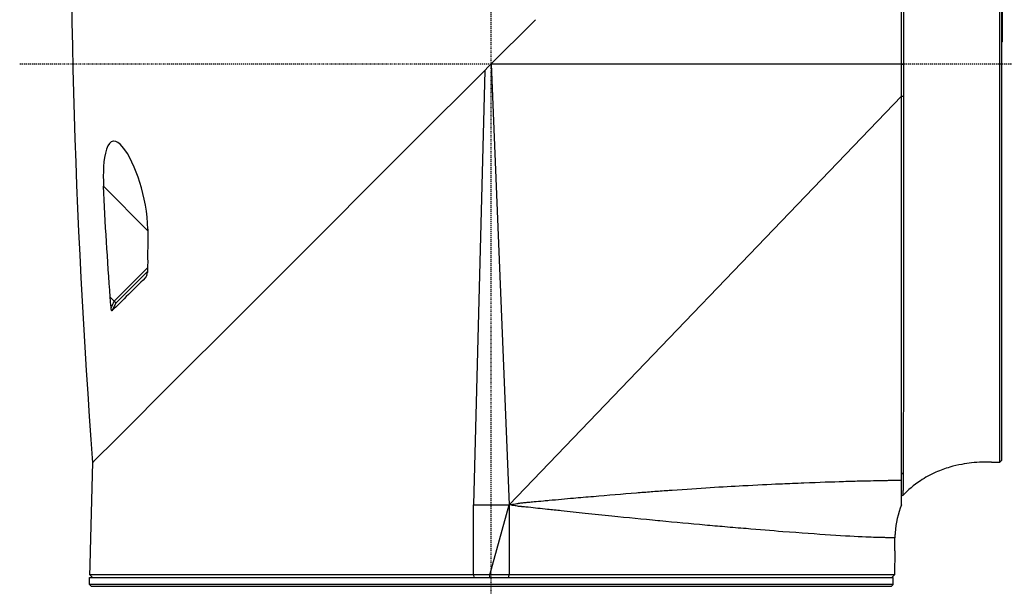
# Model space of a CAD drawing. Header units: millimetres. Extents: x 0 to 3390, y 0 to 1680.
# Tile 9 of 194: x 106 to 218, y 502 to 566. Entities that reach past the tile are written whole.
import ezdxf

# ---------------------------------------------------------------- set-up
doc = ezdxf.new("R2010")
doc.units = ezdxf.units.MM
doc.header["$LTSCALE"] = 0.2
doc.linetypes.add('CENTER2', pattern=[1.125, 0.75, -0.125, 0.125, -0.125])
doc.layers.add('02_Center Line', color=1, linetype='CENTER2')

# ---------------------------------------------------------------- blocks, each defined once
blk = doc.blocks.new('A$C7bf043d2')
for p, q in [((46.35, 141.66), (46.35, 190.3)), ((57.75, 147.8), (57.75, 189.3)), ((-0.34, 144.96), (4.99, 150.29)), ((57.45, 148.33), (57.45, 148.33)), ((57.65, 148.33), (57.75, 148.33)), ((57.45, 147.8), (57.45, 147.8)), ((57.75, 147.8), (57.65, 147.8)), ((-0.34, 144.96), (-0.74, 144.56)), ((0, 145.3), (46.35, 145.3)), ((0, 145.3), (2, 95.5)), ((46.35, 145.29), (46.55, 145.29)), ((-8.85, 136.45), (-0.74, 144.56)), ((-0.74, 144.56), (-2, 95.5)), ((57.45, 142.57), (57.45, 142.57)), ((2, 95.5), (46.35, 141.66)), ((46.35, 141.66), (46.55, 141.66)), ((46.55, 140.72), (46.55, 140.72)), ((46.55, 139.43), (46.55, 139.43)), ((46.55, 138.17), (46.55, 138.17)), ((-23.4, 121.9), (-8.85, 136.45)), ((-0.95, 136.7), (-0.95, 136.7)), ((46.55, 136.6), (46.55, 136.6)), ((46.55, 135.07), (46.55, 135.07)), ((-43.81, 131.5), (-38.79, 126.46)), ((-1.09, 131.01), (-1.09, 131.01)), ((-42.61, 118.5), (-38.84, 122.27)), ((-38.84, 121.87), (-42.35, 118.36)), ((-29.39, 115.91), (-23.4, 121.9)), ((-42.61, 118.5), (-43.05, 118.95)), ((-42.61, 118.5), (-42.61, 118.5)), ((-42.35, 118.36), (-42.35, 118.36)), ((-35.47, 109.83), (-29.39, 115.91)), ((-42.5, 102.8), (-35.47, 109.83)), ((46.54, 108.3), (46.55, 108.3)), ((-1.73, 106.1), (-1.73, 106.1)), ((-1.72, 106.5), (-1.72, 106.5)), ((-1.8, 103.5), (-1.8, 103.5)), ((-1.79, 103.9), (-1.79, 103.9)), ((-44.73, 100.57), (-42.5, 102.8)), ((-1.82, 102.5), (-1.82, 102.5)), ((-45.28, 90.3), (-45.03, 100.27)), ((-45.04, 100.26), (-44.73, 100.57)), ((57.45, 100.31), (57.65, 100.5)), ((57.65, 100.5), (57.45, 100.31)), ((57.65, 100.5), (57.65, 100.5)), ((46.53, 98.97), (46.35, 99.07)), ((37.64, 98.08), (37.64, 98.08)), ((37.94, 98.09), (37.94, 98.09)), ((13.85, 96.66), (13.85, 96.66)), ((14.15, 96.69), (14.15, 96.69)), ((46.35, 96.6), (46.49, 96.55)), ((46.49, 96.55), (46.49, 96.55)), ((46.49, 96.55), (46.49, 96.55)), ((-2, 95.5), (2, 95.5)), ((-0.18, 87.6), (2, 95.5)), ((2, 95.5), (2, 87.6)), ((45.58, 90.3), (45.59, 91.78)), ((-45.27, 90.3), (-45.28, 90.3)), ((45.58, 90.3), (45.55, 87.6)), ((45.58, 90.3), (45.58, 90.3)), ((-45.4, 87.3), (45.4, 87.3)), ((-45.4, 86.5), (-45.4, 87.3)), ((-0.18, 87.6), (-2, 87.6)), ((-2, 87.6), (-1.98, 87.3)), ((-0.17, 87.3), (-0.18, 87.6)), ((45.55, 87.6), (-0.18, 87.6)), ((45.25, 87.3), (45.55, 87.6)), ((45.4, 86.5), (45.4, 87.3)), ((45.4, 86.5), (-45.4, 86.5)), ((-45.2, 86.3), (-45.4, 86.5)), ((-45.2, 86.3), (45.2, 86.3)), ((45.2, 86.3), (45.4, 86.5))]:
    blk.add_line(p, q)
for centre, major_axis, ratio, start_param, end_param in [((1186.17, 350.39), (1161.48, 525.16), 0.791908, 2.780322, 2.86121), ((207.12, -21.97), (-179.82, -231.07), 0.972137, 4.842256, 4.843446), ((-148.39, 172.5), (7.88, 120.17), 0.986461, 4.30209, 4.310658), ((291.26, -56.58), (57.59, 378.16), 0.983036, 1.244201, 1.246858)]:
    blk.add_ellipse(centre, major_axis=major_axis, ratio=ratio, start_param=start_param, end_param=end_param)
for points, knots in [([(57.45, 100.31), (57.45, 100.34), (57.45, 100.63), (57.45, 101.15), (57.45, 101.19), (57.45, 101.24), (57.45, 101.29), (57.45, 101.81), (57.45, 102.54), (57.45, 103.42), (57.45, 103.48), (57.45, 103.55), (57.45, 103.61), (57.45, 103.64), (57.45, 103.67), (57.45, 103.69), (57.45, 103.72), (57.45, 103.74), (57.45, 103.76), (57.45, 104.4), (57.45, 105.37), (57.45, 106.92), (57.45, 108.27), (57.45, 110.07), (57.45, 112.52), (57.45, 112.82), (57.45, 113.16), (57.45, 113.45), (57.45, 113.49), (57.45, 113.54), (57.45, 113.58), (57.45, 118.1), (57.45, 123.17), (57.45, 128.06), (57.45, 128.71), (57.45, 129.36), (57.45, 130), (57.45, 135.49), (57.45, 140.68), (57.45, 145.16), (57.45, 145.22), (57.45, 145.26), (57.45, 145.29), (57.45, 145.33), (57.45, 145.36), (57.45, 145.39), (57.45, 145.44), (57.45, 145.5), (57.45, 145.57), (57.45, 145.7), (57.45, 145.87), (57.45, 146.06), (57.45, 146.45), (57.45, 146.96), (57.45, 147.6), (57.45, 148.87), (57.45, 150.63), (57.45, 152.85), (57.45, 153.3), (57.45, 153.78), (57.45, 154.27), (57.45, 154.59), (57.45, 154.96), (57.45, 155.24), (57.45, 155.49), (57.45, 155.63), (57.45, 155.8), (57.45, 156.59), (57.45, 157.37), (57.45, 158.14), (57.45, 159.56), (57.45, 160.94), (57.45, 162.27), (57.45, 162.35), (57.45, 162.43), (57.45, 162.51), (57.45, 163.09), (57.45, 163.67), (57.45, 164.23), (57.45, 164.39), (57.45, 164.55), (57.45, 164.7), (57.45, 164.88), (57.45, 164.93), (57.45, 165.01), (57.45, 166.48), (57.45, 168.87), (57.45, 171.86), (57.45, 173.48), (57.45, 175.27), (57.45, 177.11), (57.45, 178.15), (57.45, 179.22), (57.45, 180.27), (57.45, 180.57), (57.45, 180.83), (57.45, 181.08), (57.45, 181.68), (57.45, 182.28), (57.45, 182.82), (57.45, 182.88), (57.45, 182.94), (57.45, 183), (57.45, 184.62), (57.45, 185.88), (57.45, 186.86), (57.45, 187.14), (57.45, 187.4), (57.45, 187.63), (57.45, 189.41), (57.45, 190.03), (57.45, 190.22), (57.45, 190.26), (57.45, 190.28), (57.45, 190.28)], [0, 0, 0, 0, 0.0576219, 0.0576219, 0.0576219, 0.0625, 0.0625, 0.0625, 0.1171875, 0.1171875, 0.1171875, 0.1210938, 0.1210938, 0.1210938, 0.1230374, 0.1230374, 0.1230374, 0.125, 0.125, 0.125, 0.1875, 0.1875, 0.1875, 0.2421875, 0.2421875, 0.2421875, 0.2489535, 0.2489535, 0.2489535, 0.25, 0.25, 0.25, 0.360406, 0.360406, 0.360406, 0.375, 0.375, 0.375, 0.5, 0.5, 0.5, 0.5016053, 0.5016053, 0.5016053, 0.5039063, 0.5039063, 0.5039063, 0.5078125, 0.5078125, 0.5078125, 0.515625, 0.515625, 0.515625, 0.53125, 0.53125, 0.53125, 0.5625, 0.5625, 0.5625, 0.5688885, 0.5688885, 0.5688885, 0.5730787, 0.5730787, 0.5730787, 0.5767986, 0.5767986, 0.5767986, 0.59375, 0.59375, 0.59375, 0.625, 0.625, 0.625, 0.6268712, 0.6268712, 0.6268712, 0.640625, 0.640625, 0.640625, 0.6444518, 0.6444518, 0.6444518, 0.6488253, 0.6488253, 0.6488253, 0.7241742, 0.7241742, 0.7241742, 0.7648709, 0.7648709, 0.7648709, 0.7880149, 0.7880149, 0.7880149, 0.7946183, 0.7946183, 0.7946183, 0.810695, 0.810695, 0.810695, 0.8125, 0.8125, 0.8125, 0.8611268, 0.8611268, 0.8611268, 0.875, 0.875, 0.875, 0.9793665, 0.9793665, 0.9793665, 1, 1, 1, 1]), ([(46.55, 189.81), (46.55, 189.75), (46.55, 188.85), (46.55, 186.71), (46.55, 186.64), (46.55, 186.57), (46.55, 186.49), (46.55, 186.46), (46.55, 186.44), (46.55, 186.42), (46.55, 186.39), (46.55, 186.36), (46.55, 186.34), (46.55, 185.67), (46.55, 184.68), (46.55, 183.13), (46.55, 181.63), (46.55, 179.63), (46.55, 176.77), (46.55, 176.69), (46.55, 176.6), (46.55, 176.51), (46.55, 173.51), (46.55, 170.33), (46.55, 167.24), (46.55, 165.57), (46.55, 163.92), (46.55, 162.33), (46.55, 160.97), (46.55, 159.66), (46.55, 158.4), (46.55, 156.84), (46.55, 155.36), (46.55, 153.98), (46.55, 152.42), (46.55, 150.97), (46.55, 149.66), (46.55, 148), (46.55, 146.54), (46.55, 145.29)], [0, 0, 0, 0, 0.234375, 0.234375, 0.234375, 0.2421875, 0.2421875, 0.2421875, 0.2451062, 0.2451062, 0.2451062, 0.25, 0.25, 0.25, 0.375, 0.375, 0.375, 0.496403, 0.496403, 0.496403, 0.5, 0.5, 0.5, 0.625, 0.625, 0.625, 0.6926487, 0.6926487, 0.6926487, 0.75, 0.75, 0.75, 0.8205228, 0.8205228, 0.8205228, 0.8998518, 0.8998518, 0.8998518, 1, 1, 1, 1]), ([(57.65, 190.1), (57.65, 190.06), (57.65, 189.71), (57.65, 188.44), (57.65, 187.51), (57.65, 183.96), (57.65, 180.62), (57.65, 172.34), (57.65, 167.45), (57.65, 156.79), (57.65, 151.03), (57.65, 139.54), (57.65, 133.79), (57.65, 123.13), (57.65, 118.24), (57.65, 109.97), (57.65, 106.63), (57.65, 103.09), (57.65, 102.15), (57.65, 100.87), (57.65, 100.54), (57.65, 100.5)], [0.000596, 0.000596, 0.000596, 0.000596, 0.905791, 0.905791, 1.809533, 1.809533, 3.525212, 3.525212, 5.230145, 5.230145, 6.937063, 6.937063, 8.646189, 8.646189, 10.352668, 10.352668, 12.068871, 12.068871, 12.970796, 12.970796, 13.879276, 13.879276, 13.879276, 13.879276]), ([(46.55, 145.29), (46.55, 144.59), (46.55, 143.91), (46.55, 143.26), (46.55, 142.7), (46.55, 142.17), (46.55, 141.66)], [0, 0, 0, 0, 0.5403186, 0.5403186, 0.5403186, 1, 1, 1, 1]), ([(46.35, 98.29), (46.35, 99.7), (46.35, 101.83), (46.35, 107.37), (46.35, 110.77), (46.35, 117.8), (46.35, 121.21), (46.35, 130.17), (46.35, 135.89), (46.35, 141.66)], [0.000042, 0.000042, 0.000042, 0.000042, 1.435969, 1.435969, 2.891823, 2.891823, 4.060144, 4.060144, 5.789505, 5.789505, 5.789505, 5.789505]), ([(46.55, 141.66), (46.55, 140.93), (46.55, 139.95), (46.55, 138.73), (46.55, 138.02), (46.55, 137.23), (46.55, 136.37), (46.55, 135.72), (46.55, 135.02), (46.55, 134.28), (46.55, 133.68), (46.55, 133.05), (46.55, 132.39), (46.55, 131.66), (46.55, 130.89), (46.55, 130.1), (46.55, 129.7), (46.55, 129.29), (46.55, 128.88), (46.55, 128.67), (46.55, 128.46), (46.55, 128.25), (46.55, 128.04), (46.55, 127.78), (46.55, 127.61), (46.55, 126.96), (46.55, 126.32), (46.55, 125.7), (46.55, 123.75), (46.55, 121.98), (46.55, 120.4), (46.55, 119.35), (46.55, 118.39), (46.55, 117.49), (46.55, 117.04), (46.55, 116.61), (46.55, 116.2), (46.55, 116), (46.55, 115.79), (46.55, 115.6), (46.55, 115.5), (46.55, 115.4), (46.55, 115.3), (46.55, 115.25), (46.55, 115.21), (46.55, 115.16), (46.55, 115.14), (46.55, 115.11), (46.55, 115.09), (46.55, 115.06), (46.55, 115.04), (46.55, 114.98), (46.55, 113.13), (46.55, 111.92), (46.55, 111.27), (46.55, 111.09), (46.55, 110.96), (46.55, 110.86), (46.55, 110.77), (46.55, 110.71), (46.55, 110.68), (46.55, 110.66), (46.55, 110.62), (46.55, 110.52), (46.55, 110.42), (46.55, 110.27), (46.55, 110.12), (46.55, 109.82), (46.55, 109.53), (46.55, 109.26), (46.55, 108.17), (46.55, 107.31), (46.55, 106.64), (46.54, 105.97), (46.54, 105.5), (46.54, 105.14), (46.54, 105.13), (46.54, 105.11), (46.54, 105.09), (46.54, 104.91), (46.54, 104.68), (46.54, 104.38), (46.54, 104.22), (46.54, 104.04), (46.54, 103.85), (46.54, 103.75), (46.54, 103.65), (46.54, 103.54), (46.54, 103.44), (46.54, 103.31), (46.54, 103.22), (46.54, 102.86), (46.54, 102.54), (46.54, 102.26), (46.54, 102.13), (46.54, 102), (46.54, 101.88), (46.54, 101.82), (46.54, 101.76), (46.54, 101.7), (46.54, 101.68), (46.54, 101.65), (46.54, 101.62), (46.54, 101.59), (46.54, 101.58), (46.54, 101.54), (46.54, 101.25), (46.54, 100.99), (46.53, 100.74), (46.53, 99.96), (46.53, 99.4), (46.53, 98.96)], [0.0000004, 0.0000004, 0.0000004, 0.0000004, 0.079244, 0.079244, 0.079244, 0.125, 0.125, 0.125, 0.1594223, 0.1594223, 0.1594223, 0.1875, 0.1875, 0.1875, 0.21875, 0.21875, 0.21875, 0.234375, 0.234375, 0.234375, 0.2421875, 0.2421875, 0.2421875, 0.25, 0.25, 0.25, 0.2800775, 0.2800775, 0.2800775, 0.375, 0.375, 0.375, 0.4375, 0.4375, 0.4375, 0.46875, 0.46875, 0.46875, 0.484375, 0.484375, 0.484375, 0.4921875, 0.4921875, 0.4921875, 0.4960937, 0.4960937, 0.4960937, 0.4980469, 0.4980469, 0.4980469, 0.5, 0.5, 0.5, 0.5625, 0.5625, 0.5625, 0.5790767, 0.5790767, 0.5790767, 0.59375, 0.59375, 0.59375, 0.6015625, 0.6015625, 0.6015625, 0.609375, 0.609375, 0.609375, 0.625, 0.625, 0.625, 0.6875, 0.6875, 0.6875, 0.75, 0.75, 0.75, 0.7530666, 0.7530666, 0.7530666, 0.78125, 0.78125, 0.78125, 0.796875, 0.796875, 0.796875, 0.8046875, 0.8046875, 0.8046875, 0.8125, 0.8125, 0.8125, 0.84375, 0.84375, 0.84375, 0.859375, 0.859375, 0.859375, 0.8671875, 0.8671875, 0.8671875, 0.8710937, 0.8710937, 0.8710937, 0.875, 0.875, 0.875, 0.9045786, 0.9045786, 0.9045786, 1, 1, 1, 1]), ([(-41.68, 135.98), (-42, 136.34), (-42.34, 136.6), (-42.67, 136.59), (-42.69, 136.59), (-42.7, 136.59), (-42.72, 136.59), (-43.03, 136.55), (-43.3, 136.2), (-43.47, 135.67), (-43.84, 134.54), (-43.87, 132.96), (-43.8, 131.5)], [0, 0, 0, 0, 0.25, 0.25, 0.25, 0.262334, 0.262334, 0.262334, 0.5, 0.5, 0.5, 1, 1, 1, 1]), ([(-38.79, 126.62), (-38.83, 128.47), (-39.2, 130.29), (-40.22, 133.52), (-40.89, 135.03), (-41.68, 135.98)], [0, 0, 0, 0, 0.5, 0.5, 1, 1, 1, 1]), ([(-43.05, 118.95), (-43.2, 121.04), (-43.34, 123.13), (-43.6, 127.31), (-43.73, 129.41), (-43.8, 131.5)], [0.002226, 0.002226, 0.002226, 0.002226, 0.631724, 0.631724, 1.261233, 1.261233, 1.261233, 1.261233]), ([(-38.79, 126.62), (-38.8, 125.98), (-38.81, 125.34), (-38.82, 124.07), (-38.83, 123.43), (-38.81, 122.79)], [0.0000122, 0.0000122, 0.0000122, 0.0000122, 0.191887, 0.191887, 0.3837286, 0.3837286, 0.3837286, 0.3837286]), ([(-38.81, 122.79), (-38.84, 122.59), (-38.84, 122.39), (-38.84, 122.04), (-38.84, 121.89), (-38.84, 121.75)], [0.0044979, 0.0044979, 0.0044979, 0.0044979, 0.0651209, 0.0651209, 0.1092321, 0.1092321, 0.1092321, 0.1092321]), ([(-39.03, 121.2), (-39.02, 121.21), (-39.01, 121.22), (-38.99, 121.24), (-38.99, 121.26), (-38.95, 121.32), (-38.93, 121.37), (-38.89, 121.52), (-38.86, 121.63), (-38.84, 121.75)], [-0.06544793, -0.06544793, -0.06544793, -0.06544793, -0.06025655, -0.06025655, -0.05350047, -0.05350047, -0.03535243, -0.03535243, 0, 0, 0, 0]), ([(-39.09, 121.14), (-39.76, 120.48), (-40.39, 119.86), (-41.65, 118.61), (-42.26, 118), (-42.81, 117.46)], [0.0001318, 0.0001318, 0.0001318, 0.0001318, 0.422252, 0.422252, 0.8963931, 0.8963931, 0.8963931, 0.8963931]), ([(-39.09, 121.14), (-39.08, 121.15), (-39.07, 121.16), (-39.05, 121.18), (-39.04, 121.19), (-39.03, 121.2)], [0.00018502, 0.00018502, 0.00018502, 0.00018502, 0.00697889, 0.00697889, 0.01370844, 0.01370844, 0.01370844, 0.01370844]), ([(-42.95, 117.72), (-42.96, 117.92), (-42.98, 118.13), (-43.02, 118.54), (-43.04, 118.75), (-43.05, 118.95)], [0.0002021, 0.0002021, 0.0002021, 0.0002021, 0.0622294, 0.0622294, 0.1243804, 0.1243804, 0.1243804, 0.1243804]), ([(-42.37, 118.35), (-42.37, 118.36), (-42.37, 118.36), (-42.37, 118.35), (-42.36, 118.35), (-42.36, 118.36), (-42.36, 118.36), (-42.35, 118.36)], [0.194142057, 0.194142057, 0.194142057, 0.194142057, 0.195085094, 0.195085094, 0.197870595, 0.197870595, 0.200771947, 0.200771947, 0.200771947, 0.200771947]), ([(-42.83, 117.43), (-42.83, 117.42), (-42.84, 117.42), (-42.84, 117.41), (-42.85, 117.41), (-42.85, 117.41), (-42.86, 117.41), (-42.87, 117.42), (-42.88, 117.42), (-42.89, 117.45), (-42.9, 117.46), (-42.91, 117.51), (-42.92, 117.54), (-42.94, 117.62), (-42.94, 117.67), (-42.95, 117.72)], [-0.04697654, -0.04697654, -0.04697654, -0.04697654, -0.04480821, -0.04480821, -0.04212105, -0.04212105, -0.03809468, -0.03809468, -0.03259586, -0.03259586, -0.02579443, -0.02579443, -0.01558145, -0.01558145, -0.00030308, -0.00030308, -0.00030308, -0.00030308]), ([(-42.81, 117.46), (-42.81, 117.45), (-42.82, 117.45), (-42.83, 117.44), (-42.83, 117.44), (-42.83, 117.43)], [-0.007142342, -0.007142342, -0.007142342, -0.007142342, -0.00378537, -0.00378537, -0.000499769, -0.000499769, -0.000499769, -0.000499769]), ([(56.51, 100.33), (55.77, 100.34), (55.09, 100.33), (53.9, 100.2), (53.52, 100.15), (52.7, 99.99), (52.24, 99.89), (51.26, 99.6), (50.73, 99.41), (49.6, 98.91), (49.01, 98.58), (47.73, 97.73), (47.06, 97.16), (46.49, 96.55)], [0, 0, 0, 0, 0.288184, 0.288184, 0.40901, 0.40901, 0.546543, 0.546543, 0.715189, 0.715189, 0.928519, 0.928519, 1.218877, 1.218877, 1.218877, 1.218877]), ([(57.18, 100.31), (57.23, 100.31), (57.28, 100.31), (57.36, 100.31), (57.4, 100.31), (57.45, 100.31)], [0.00000001, 0.00000001, 0.00000001, 0.00000001, 0.0139777, 0.0139777, 0.02862244, 0.02862244, 0.02862244, 0.02862244]), ([(2, 95.5), (2.12, 95.51), (2.27, 95.54), (2.44, 95.57), (2.61, 95.6), (2.9, 95.65), (3.02, 95.67), (3.08, 95.68), (3.08, 95.68), (3.14, 95.69), (3.2, 95.7), (3.26, 95.71), (3.33, 95.72), (3.48, 95.74), (3.66, 95.75), (3.81, 95.77), (3.97, 95.78), (4.19, 95.8), (4.25, 95.81), (4.49, 95.83), (5.04, 95.88), (5.9, 95.96), (6.11, 95.98), (6.38, 96), (6.54, 96.02), (7.47, 96.1), (8.38, 96.19), (9.27, 96.27), (10.01, 96.33), (10.77, 96.4), (11.53, 96.46), (13.18, 96.61), (14.84, 96.74), (16.39, 96.87), (16.95, 96.91), (17.51, 96.95), (18.06, 97), (18.61, 97.04), (19.1, 97.07), (19.78, 97.12), (19.99, 97.14), (20.21, 97.15), (20.43, 97.17), (23.49, 97.39), (26.15, 97.55), (28.43, 97.67), (29.98, 97.76), (31.36, 97.82), (32.59, 97.88), (33.39, 97.91), (34.04, 97.94), (34.99, 97.98), (35.09, 97.98), (35.2, 97.99), (35.3, 97.99), (37.06, 98.06), (38.53, 98.11), (39.78, 98.15), (40.12, 98.16), (40.48, 98.17), (40.84, 98.18), (41.17, 98.19), (41.5, 98.2), (41.82, 98.2), (42.78, 98.23), (43.62, 98.25), (44.34, 98.26), (44.53, 98.26), (44.7, 98.27), (44.87, 98.27), (44.92, 98.27), (44.96, 98.27), (45.01, 98.27), (45.38, 98.28), (45.76, 98.28), (46.11, 98.29), (46.13, 98.29), (46.19, 98.29), (46.23, 98.29), (46.27, 98.29), (46.31, 98.29), (46.35, 98.29)], [0, 0, 0, 0, 0.0078125, 0.0078125, 0.0078125, 0.015625, 0.015625, 0.015625, 0.0195313, 0.0195313, 0.0195313, 0.0234375, 0.0234375, 0.0234375, 0.03125, 0.03125, 0.03125, 0.0390625, 0.0390625, 0.0390625, 0.0703125, 0.0703125, 0.0703125, 0.078125, 0.078125, 0.078125, 0.125, 0.125, 0.125, 0.164599, 0.164599, 0.164599, 0.25, 0.25, 0.25, 0.28125, 0.28125, 0.28125, 0.3125, 0.3125, 0.3125, 0.3225288, 0.3225288, 0.3225288, 0.4657139, 0.4657139, 0.4657139, 0.5625, 0.5625, 0.5625, 0.625, 0.625, 0.625, 0.6319499, 0.6319499, 0.6319499, 0.75, 0.75, 0.75, 0.7820631, 0.7820631, 0.7820631, 0.8125, 0.8125, 0.8125, 0.90625, 0.90625, 0.90625, 0.9308087, 0.9308087, 0.9308087, 0.9375, 0.9375, 0.9375, 0.9921875, 0.9921875, 0.9921875, 0.9960938, 0.9960938, 0.9960938, 0.9999997, 0.9999997, 0.9999997, 0.9999997]), ([(46.35, 95.51), (46.35, 95.51), (46.35, 95.51), (46.35, 95.51), (46.35, 95.52), (46.35, 95.53), (46.35, 95.54), (46.35, 95.69), (46.35, 96.01), (46.35, 96.97), (46.35, 97.57), (46.35, 98.29)], [0.000121, 0.000121, 0.000121, 0.000121, 0.023357, 0.023357, 0.050459, 0.050459, 0.128088, 0.128088, 0.611335, 0.611335, 1.120178, 1.120178, 1.120178, 1.120178]), ([(46.53, 98.96), (46.53, 98.69), (46.53, 98.4), (46.52, 98.11), (46.52, 98.07), (46.52, 97.99), (46.52, 97.93), (46.52, 97.92), (46.52, 97.9), (46.52, 97.88), (46.52, 97.84), (46.52, 97.81), (46.52, 97.77), (46.52, 97.67), (46.52, 97.59), (46.52, 97.52), (46.51, 97.39), (46.51, 97.33), (46.51, 97.31), (46.51, 97.3), (46.51, 97.21), (46.51, 97.15), (46.51, 97.09), (46.5, 97.03), (46.5, 96.98), (46.5, 96.88), (46.5, 96.8), (46.5, 96.74), (46.49, 96.61), (46.49, 96.55), (46.49, 96.55)], [0, 0, 0, 0, 0.25, 0.25, 0.25, 0.28125, 0.28125, 0.28125, 0.2899192, 0.2899192, 0.2899192, 0.3125, 0.3125, 0.3125, 0.375, 0.375, 0.375, 0.5, 0.5, 0.5, 0.5625, 0.5625, 0.5625, 0.625, 0.625, 0.625, 0.75, 0.75, 0.75, 1, 1, 1, 1]), ([(45.59, 91.78), (45.59, 91.78), (45.59, 91.78), (45.59, 91.78), (45.59, 91.78), (45.32, 91.78), (44.77, 91.79), (44.63, 91.79), (44.48, 91.79), (44.32, 91.8), (43.8, 91.81), (43.13, 91.82), (42.31, 91.86), (41.23, 91.9), (39.9, 91.98), (38.33, 92.08), (36.75, 92.19), (34.95, 92.32), (32.94, 92.47), (31.64, 92.57), (30.24, 92.68), (28.78, 92.81), (28, 92.87), (27.19, 92.94), (26.37, 93.01), (25.64, 93.08), (24.89, 93.14), (24.13, 93.21), (22.49, 93.36), (20.79, 93.51), (19.05, 93.68), (18.98, 93.69), (18.9, 93.7), (18.83, 93.7), (17.13, 93.87), (15.39, 94.04), (13.61, 94.22), (12.62, 94.32), (11.62, 94.42), (10.61, 94.53), (9.71, 94.63), (8.81, 94.73), (7.9, 94.83), (7.38, 94.88), (6.86, 94.94), (6.34, 94.99), (5.62, 95.07), (4.9, 95.14), (4.18, 95.22), (3.99, 95.24), (3.81, 95.26), (3.63, 95.27), (3.63, 95.28), (3.62, 95.28), (3.61, 95.28), (3.57, 95.28), (3.54, 95.28), (3.5, 95.29), (3.48, 95.29), (3.45, 95.29), (3.43, 95.29), (3.41, 95.3), (3.38, 95.3), (3.36, 95.3), (3.27, 95.31), (3.18, 95.32), (3.09, 95.33), (2.91, 95.36), (2.73, 95.39), (2.54, 95.42), (2.36, 95.45), (2.18, 95.48), (2, 95.5)], [0.4992502, 0.4992502, 0.4992502, 0.4992502, 0.4992502, 0.4992502, 0.4992502, 0.5616118, 0.5616118, 0.5616118, 0.5767594, 0.5767594, 0.5767594, 0.6240676, 0.6240676, 0.6240676, 0.6864765, 0.6864765, 0.6864765, 0.7490173, 0.7490173, 0.7490173, 0.7897999, 0.7897999, 0.7897999, 0.8116071, 0.8116071, 0.8116071, 0.8309944, 0.8309944, 0.8309944, 0.8726062, 0.8726062, 0.8726062, 0.8742913, 0.8742913, 0.8742913, 0.9146408, 0.9146408, 0.9146408, 0.9371009, 0.9371009, 0.9371009, 0.9571037, 0.9571037, 0.9571037, 0.9685273, 0.9685273, 0.9685273, 0.9842448, 0.9842448, 0.9842448, 0.988175, 0.988175, 0.988175, 0.9883282, 0.9883282, 0.9883282, 0.9891579, 0.9891579, 0.9891579, 0.9896496, 0.9896496, 0.9896496, 0.9901414, 0.9901414, 0.9901414, 0.9921103, 0.9921103, 0.9921103, 0.9960532, 0.9960532, 0.9960532, 1, 1, 1, 1]), ([(46.35, 95.5), (45.94, 94.51), (45.69, 93.43), (45.6, 92.16), (45.6, 91.97), (45.59, 91.78)], [0, 0, 0, 0, 0.3241159, 0.3241159, 0.3810233, 0.3810233, 0.3810233, 0.3810233]), ([(46.35, 95.5), (46.35, 95.5), (46.35, 95.5), (46.35, 95.5), (46.35, 95.5), (46.35, 95.5)], [0.02511481, 0.02511481, 0.02511481, 0.02511481, 0.02512829, 0.02512829, 0.03959384, 0.03959384, 0.03959384, 0.03959384]), ([(-45.34, 87.6), (-45.29, 87.55), (-45.24, 87.5), (-45.14, 87.4), (-45.09, 87.35), (-45.05, 87.3)], [0, 0, 0, 0, 0.02095627, 0.02095627, 0.04191256, 0.04191256, 0.04191256, 0.04191256]), ([(-2, 87.6), (-2, 87.6), (-2, 87.6), (-2, 87.6), (-3.21, 87.6), (-4.42, 87.6), (-6.87, 87.6), (-8.11, 87.6), (-9.75, 87.6), (-10.17, 87.6), (-12.29, 87.6), (-13.97, 87.6), (-16.28, 87.6), (-16.94, 87.6), (-19.02, 87.6), (-20.42, 87.6), (-22.95, 87.6), (-24.08, 87.6), (-26.04, 87.6), (-26.88, 87.6), (-28.56, 87.6), (-29.4, 87.6), (-31.03, 87.6), (-31.82, 87.6), (-32.58, 87.6), (-34.35, 87.6), (-35.97, 87.6), (-38.54, 87.6), (-39.55, 87.6), (-41.55, 87.6), (-42.48, 87.6), (-43.71, 87.6), (-44.12, 87.6), (-45.01, 87.6), (-45.31, 87.6), (-45.34, 87.6)], [-25.988435, -25.988435, -25.988435, -25.988435, -25.988429, -25.988429, -25.988429, -25.425165, -25.425165, -24.84193, -24.84193, -24.643305, -24.643305, -23.830256, -23.830256, -23.501785, -23.501785, -22.781546, -22.781546, -22.163507, -22.163507, -21.686579, -21.686579, -21.178558, -21.178558, -20.670536, -20.670536, -20.670536, -19.480408, -19.480408, -18.559526, -18.559526, -17.424079, -17.424079, -16.669828, -16.669828, -15.352654, -15.352654, -15.352654, -15.352654])]:
    blk.add_open_spline(points, degree=3, knots=knots)
for points in [[(-38.94, 121.36), (-38.97, 121.31), (-39, 121.26), (-39.03, 121.2)], [(-42.95, 117.72), (-42.88, 117.87), (-42.82, 118.01), (-42.75, 118.16)], [(-42.75, 118.16), (-42.7, 118.28), (-42.66, 118.39), (-42.61, 118.5)], [(-42.61, 118.5), (-42.59, 118.5), (-42.58, 118.49), (-42.57, 118.48)], [(-42.57, 118.48), (-42.48, 118.41), (-42.4, 118.36), (-42.37, 118.35)], [(56.51, 100.33), (56.74, 100.32), (56.97, 100.32), (57.18, 100.31)], [(46.49, 96.55), (46.49, 96.55), (46.49, 96.55), (46.49, 96.55)], [(-2, 87.6), (-2, 90.23), (-2, 92.87), (-2, 95.5)], [(-45.34, 87.6), (-45.32, 88.5), (-45.29, 89.4), (-45.27, 90.3)], [(1.99, 87.3), (1.99, 87.32), (2, 87.5), (2, 87.6)]]:
    blk.add_open_spline(points, degree=3)
at = {"layer": '02_Center Line'}
for p, q in [((0, -6), (0, 210.78)), ((-53.27, 145.3), (182.64, 145.3))]:
    blk.add_line(p, q, dxfattribs=at)

msp = doc.modelspace()

# ---------------------------------------------------------------- block references
msp.add_blockref('A$C7bf043d2', (159.554, 415.338))

doc.saveas('drawing.dxf')
